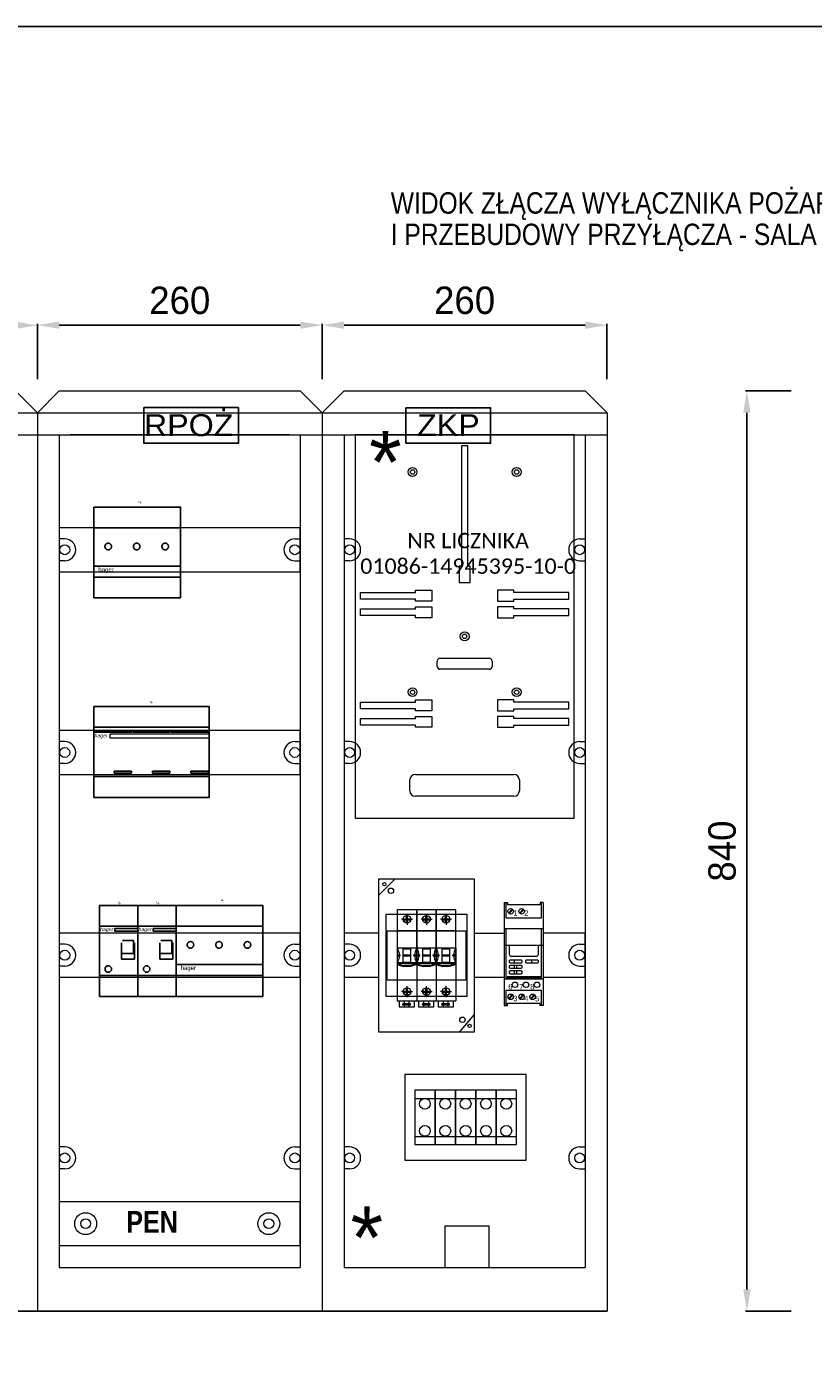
# Model space of a CAD drawing. Header units: centimetres. Extents: x -16053 to 7031, y -7778 to 254.
# Tile 256 of 256: x 4404 to 5122, y -6570 to -5363. Entities that reach past the tile are written whole.
import ezdxf
from ezdxf.enums import TextEntityAlignment as Align

# ---------------------------------------------------------------- set-up
doc = ezdxf.new("R2010")
doc.units = ezdxf.units.CM
doc.header["$MEASUREMENT"] = 0
doc.linetypes.add('ACAD_ISO04W100', pattern=[30, 24, -3, 0, -3])
doc.layers.get('0').update_dxf_attribs({"linetype": 'CONTINUOUS'})
doc.layers.get('Defpoints').update_dxf_attribs({"linetype": 'CONTINUOUS'})
for name, color, linetype, lineweight in [('2DE_OBJ_Hager-Apparatus', 7, 'CONTINUOUS', 25), ('2DE_TXTNUM', 3, 'CONTINUOUS', 15), ('AKCESORIA', 7, 'CONTINUOUS', 5), ('E_Urządzenia', 2, 'CONTINUOUS', 15), ('Obudowa', 6, 'CONTINUOUS', 15), ('Osie', 6, 'ACAD_ISO04W100', 15), ('URZADZENIA', 4, 'CONTINUOUS', 15), ('Wymiar', 247, 'CONTINUOUS', 9)]:
    doc.layers.add(name, color=color, linetype=linetype, lineweight=lineweight)
for name, color, linetype in [('2DE_TXTPFN', 151, 'CONTINUOUS'), ('CP_HIDDE_APPARATUS', 7, 'CONTINUOUS'), ('CP_UCSSPEC', 7, 'CONTINUOUS'), ('jt_tabela', 130, 'CONTINUOUS'), ('OPISY ELEKTRYCZNE', 120, 'CONTINUOUS'), ('POŁĄCZENIA', 5, 'CONTINUOUS')]:
    doc.layers.add(name, color=color, linetype=linetype)
doc.layers.get('CP_UCSSPEC').off()
doc.styles.add('Arial Narrow', font='txt')
doc.styles.add('CP_ATTR', font='txt')
doc.styles.add('CP_ELATT', font='txt')
doc.styles.add('CP_ELATT_IT', font='cp_simplex.shx', dxfattribs={"oblique": 15})
doc.styles.add('CP_TXTCON', font='arial.ttf', dxfattribs={"width": 0.8})
doc.styles.add('RNN', font='txt', dxfattribs={"width": 1.1})
doc.styles.add('STYLE133', font='ariali.ttf')
doc.styles.add('WMF-Arial0', font='txt')
doc.dimstyles.new('ISO-25', dxfattribs={"dimtxt": 2.5, "dimasz": 2.5, "dimexe": 1.25, "dimexo": 0.625, "dimtad": 1, "dimtxsty": 'Standard', "dimcen": 2.5, "dimadec": 0, "dimazin": 0, "dimtfac": 1, "dimtmove": 0, "dimatfit": 3, "dimfxl": 1, "dimarcsym": 0})

# ---------------------------------------------------------------- blocks, each defined once
blk = doc.blocks.new('*D159')
at = {"layer": 'Defpoints', "color": 0}
for p in [(4413.8, -5635.4), (4013.8, -5685.2), (4413.8, -5685.2)]:
    blk.add_point(p, dxfattribs=at)
at = {"layer": 'Wymiar', "color": 0, "lineweight": -2}
for p, q in [((4013.8, -5684.6), (4013.8, -5634.1)), ((4033.8, -5635.4), (4393.8, -5635.4)), ((4413.8, -5684.6), (4413.8, -5634.1))]:
    blk.add_line(p, q, dxfattribs=at)
at = {"layer": 'Wymiar', "color": 0}
for points in [[(4033.8, -5632), (4033.8, -5638.7), (4013.8, -5635.4)], [(4393.8, -5638.7), (4393.8, -5632), (4413.8, -5635.4)]]:
    blk.add_solid(points, dxfattribs=at)
at = {"layer": 'Wymiar', "color": 0, "insert": (4213.8, -5612.9), "char_height": 25, "attachment_point": 5}
blk.add_mtext('400', dxfattribs=at)
blk = doc.blocks.new('*D160')
at = {"layer": 'Defpoints', "color": 0}
for p in [(4673.8, -5635.2), (4413.8, -5685.2), (4673.8, -5685.2)]:
    blk.add_point(p, dxfattribs=at)
at = {"layer": 'Wymiar', "color": 0, "lineweight": -2}
for p, q in [((4413.8, -5684.6), (4413.8, -5634)), ((4433.8, -5635.2), (4653.8, -5635.2)), ((4673.8, -5684.6), (4673.8, -5634))]:
    blk.add_line(p, q, dxfattribs=at)
at = {"layer": 'Wymiar', "color": 0}
for points in [[(4433.8, -5631.9), (4433.8, -5638.5), (4413.8, -5635.2)], [(4653.8, -5638.5), (4653.8, -5631.9), (4673.8, -5635.2)]]:
    blk.add_solid(points, dxfattribs=at)
at = {"layer": 'Wymiar', "color": 0, "insert": (4543.8, -5612.7), "char_height": 25, "attachment_point": 5}
blk.add_mtext('260', dxfattribs=at)
blk = doc.blocks.new('*D163')
at = {"layer": 'Defpoints', "color": 0}
for p in [(4933.8, -5635.2), (4673.8, -5685.2), (4933.8, -5685.2)]:
    blk.add_point(p, dxfattribs=at)
at = {"layer": 'Wymiar', "color": 0, "lineweight": -2}
for p, q in [((4673.8, -5684.6), (4673.8, -5634)), ((4693.8, -5635.2), (4913.8, -5635.2)), ((4933.8, -5684.6), (4933.8, -5634))]:
    blk.add_line(p, q, dxfattribs=at)
at = {"layer": 'Wymiar', "color": 0}
for points in [[(4693.8, -5631.9), (4693.8, -5638.6), (4673.8, -5635.2)], [(4913.8, -5638.6), (4913.8, -5631.9), (4933.8, -5635.2)]]:
    blk.add_solid(points, dxfattribs=at)
at = {"layer": 'Wymiar', "color": 0, "insert": (4803.8, -5612.7), "char_height": 25, "attachment_point": 5}
blk.add_mtext('260', dxfattribs=at)
blk = doc.blocks.new('wył. S w ZK')
at = {"layer": 'E_Urządzenia'}
for p, q in [((-52.4, 21.3), (-70.2, 21.3)), ((-70.2, 21.3), (-70.2, -61.7)), ((-64.8, 13.3), (-61.8, 13.3)), ((-64.8, 12.3), (-61.8, 12.3)), ((-61.8, 13.3), (-61.8, 16.3)), ((-61.8, 9.3), (-61.8, 12.3)), ((-60.8, 13.3), (-60.8, 16.3)), ((-60.8, 13.3), (-57.8, 13.3)), ((-60.8, 12.3), (-57.8, 12.3)), ((-60.8, 9.3), (-60.8, 12.3)), ((-34.6, 21.3), (-52.4, 21.3)), ((-52.4, 21.3), (-52.4, -61.7)), ((-52.4, -13.7), (-52.4, 21.3)), ((-52.4, 21.3), (-52.4, -61.7)), ((-47, 13.3), (-44, 13.3)), ((-47, 12.3), (-44, 12.3)), ((-44, 13.3), (-44, 16.3)), ((-44, 9.3), (-44, 12.3)), ((-43, 13.3), (-43, 16.3)), ((-43, 13.3), (-40, 13.3)), ((-43, 12.3), (-40, 12.3)), ((-43, 9.3), (-43, 12.3)), ((-34.6, -13.7), (-34.6, 21.3)), ((-16.8, 21.3), (-34.6, 21.3)), ((-34.6, 21.3), (-34.6, -61.7)), ((-29.2, 13.3), (-26.2, 13.3)), ((-29.2, 12.3), (-26.2, 12.3)), ((-26.2, 13.3), (-26.2, 16.3)), ((-26.2, 9.3), (-26.2, 12.3)), ((-25.2, 13.3), (-25.2, 16.3)), ((-25.2, 13.3), (-22.2, 13.3)), ((-25.2, 12.3), (-22.2, 12.3)), ((-25.2, 9.3), (-25.2, 12.3)), ((-16.8, -13.7), (-16.8, 21.3)), ((-52.4, 2.3), (-70.2, 2.3)), ((-34.6, 2.3), (-52.4, 2.3)), ((-16.8, 2.3), (-34.6, 2.3)), ((-52.4, -13.7), (-70.2, -13.7)), ((-70.2, -13.7), (-70.2, -26.7)), ((-69.7, -19.8), (-67.5, -19.8)), ((-69.7, -20.6), (-69.7, -19.8)), ((-69.7, -20.6), (-67.5, -20.6)), ((-67.5, -20.6), (-67.5, -19.8)), ((-64.8, -26.7), (-64.8, -13.7)), ((-64.8, -14.2), (-57.8, -14.2)), ((-64.8, -19.8), (-57.8, -19.8)), ((-64.8, -20.6), (-57.8, -20.6)), ((-57.8, -26.7), (-57.8, -13.7)), ((-55.1, -20.6), (-55.1, -19.8)), ((-55.1, -19.8), (-52.9, -19.8)), ((-55.1, -20.6), (-52.9, -20.6)), ((-52.9, -20.6), (-52.9, -19.8)), ((-34.6, -13.7), (-52.4, -13.7)), ((-52.4, -13.7), (-52.4, -26.7)), ((-52.4, -26.7), (-52.4, -13.7)), ((-52.4, -13.7), (-52.4, -26.7)), ((-52.4, -13.7), (-52.4, -26.7)), ((-51.9, -19.8), (-49.7, -19.8)), ((-51.9, -20.6), (-51.9, -19.8)), ((-51.9, -20.6), (-51.9, -19.8)), ((-51.9, -20.6), (-49.7, -20.6)), ((-49.7, -20.6), (-49.7, -19.8)), ((-47, -26.7), (-47, -13.7)), ((-47, -14.2), (-40, -14.2)), ((-47, -19.8), (-40, -19.8)), ((-47, -20.6), (-40, -20.6)), ((-40, -26.7), (-40, -13.7)), ((-37.3, -20.6), (-37.3, -19.8)), ((-37.3, -19.8), (-35.1, -19.8)), ((-37.3, -20.6), (-35.1, -20.6)), ((-35.1, -20.6), (-35.1, -19.8)), ((-34.6, -26.7), (-34.6, -13.7)), ((-34.6, -13.7), (-34.6, -26.7)), ((-16.8, -13.7), (-34.6, -13.7)), ((-34.6, -13.7), (-34.6, -26.7)), ((-34.1, -19.8), (-31.9, -19.8)), ((-34.1, -20.6), (-34.1, -19.8)), ((-34.1, -20.6), (-31.9, -20.6)), ((-31.9, -20.6), (-31.9, -19.8)), ((-29.2, -26.7), (-29.2, -13.7)), ((-29.2, -14.2), (-22.2, -14.2)), ((-29.2, -19.8), (-22.2, -19.8)), ((-29.2, -20.6), (-22.2, -20.6)), ((-22.2, -26.7), (-22.2, -13.7)), ((-19.5, -20.6), (-19.5, -19.8)), ((-19.5, -19.8), (-17.3, -19.8)), ((-19.5, -20.6), (-17.3, -20.6)), ((-17.3, -20.6), (-17.3, -19.8)), ((-16.8, -26.7), (-16.8, -13.7)), ((-16.8, -13.7), (-16.8, -26.7)), ((-70.2, -26.7), (-64.6, -26.7)), ((-69.7, -27.4), (-52.9, -27.4)), ((-69.7, -27.4), (-69.7, -27.9)), ((-69.7, -27.9), (-69.7, -28.9)), ((-69.7, -27.9), (-64.3, -29.4)), ((-69.7, -28.9), (-64.3, -30.4)), ((-64.8, -26.4), (-57.8, -26.4)), ((-64.6, -26.4), (-64.6, -27.4)), ((-64.3, -29.4), (-64.3, -30.4)), ((-58.3, -29.4), (-64.3, -29.4)), ((-58.3, -30.4), (-64.3, -30.4)), ((-52.9, -27.9), (-58.3, -29.4)), ((-52.9, -28.9), (-58.3, -30.4)), ((-58.3, -29.4), (-58.3, -30.4)), ((-58, -26.4), (-58, -27.4)), ((-58, -26.7), (-52.4, -26.7)), ((-52.9, -27.4), (-52.9, -27.9)), ((-52.9, -27.9), (-52.9, -28.9)), ((-52.4, -26.7), (-46.8, -26.7)), ((-52.4, -26.7), (-52.4, -61.7)), ((-51.9, -27.4), (-35.1, -27.4)), ((-51.9, -27.4), (-51.9, -27.9)), ((-51.9, -27.4), (-51.9, -27.9)), ((-51.9, -27.9), (-51.9, -28.9)), ((-51.9, -27.9), (-46.5, -29.4)), ((-51.9, -27.9), (-51.9, -28.9)), ((-51.9, -28.9), (-46.5, -30.4)), ((-47, -26.4), (-40, -26.4)), ((-46.8, -26.4), (-46.8, -27.4)), ((-46.5, -29.4), (-46.5, -30.4)), ((-40.5, -29.4), (-46.5, -29.4)), ((-40.5, -30.4), (-46.5, -30.4)), ((-35.1, -27.9), (-40.5, -29.4)), ((-35.1, -28.9), (-40.5, -30.4)), ((-40.5, -29.4), (-40.5, -30.4)), ((-40.2, -26.4), (-40.2, -27.4)), ((-40.2, -26.7), (-34.6, -26.7)), ((-35.1, -27.4), (-35.1, -27.9)), ((-35.1, -27.9), (-35.1, -28.9)), ((-34.6, -26.7), (-34.6, -61.7)), ((-34.6, -26.7), (-29, -26.7)), ((-34.1, -27.4), (-17.3, -27.4)), ((-34.1, -27.4), (-34.1, -27.9)), ((-34.1, -27.9), (-34.1, -28.9)), ((-34.1, -27.9), (-28.7, -29.4)), ((-34.1, -28.9), (-28.7, -30.4)), ((-29.2, -26.4), (-22.2, -26.4)), ((-29, -26.4), (-29, -27.4)), ((-28.7, -29.4), (-28.7, -30.4)), ((-22.7, -29.4), (-28.7, -29.4)), ((-22.7, -30.4), (-28.7, -30.4)), ((-17.3, -27.9), (-22.7, -29.4)), ((-17.3, -28.9), (-22.7, -30.4)), ((-22.7, -29.4), (-22.7, -30.4)), ((-22.4, -26.4), (-22.4, -27.4)), ((-22.4, -26.7), (-16.8, -26.7)), ((-17.3, -27.4), (-17.3, -27.9)), ((-17.3, -27.9), (-17.3, -28.9)), ((-16.8, -26.7), (-16.8, -61.7)), ((-52.4, -42.7), (-70.2, -42.7)), ((-34.6, -42.7), (-52.4, -42.7)), ((-16.8, -42.7), (-34.6, -42.7)), ((-64.8, -52.7), (-61.8, -52.7)), ((-64.8, -53.7), (-61.8, -53.7)), ((-61.8, -52.7), (-61.8, -49.7)), ((-61.8, -56.7), (-61.8, -53.7)), ((-60.8, -52.7), (-60.8, -49.7)), ((-60.8, -52.7), (-57.8, -52.7)), ((-60.8, -56.7), (-60.8, -53.7)), ((-60.8, -53.7), (-57.8, -53.7)), ((-47, -52.7), (-44, -52.7)), ((-47, -53.7), (-44, -53.7)), ((-44, -52.7), (-44, -49.7)), ((-44, -56.7), (-44, -53.7)), ((-43, -52.7), (-43, -49.7)), ((-43, -52.7), (-40, -52.7)), ((-43, -56.7), (-43, -53.7)), ((-43, -53.7), (-40, -53.7)), ((-29.2, -52.7), (-26.2, -52.7)), ((-29.2, -53.7), (-26.2, -53.7)), ((-26.2, -52.7), (-26.2, -49.7)), ((-26.2, -56.7), (-26.2, -53.7)), ((-25.2, -52.7), (-25.2, -49.7)), ((-25.2, -52.7), (-22.2, -52.7)), ((-25.2, -56.7), (-25.2, -53.7)), ((-25.2, -53.7), (-22.2, -53.7)), ((-70.2, -61.7), (-52.4, -61.7)), ((-68.5, -61.7), (-68.5, -67.2)), ((-68.5, -67.2), (-54.5, -67.2)), ((-58, -64.5), (-65, -64.5)), ((-65, -65.5), (-65, -64.5)), ((-58, -65.5), (-65, -65.5)), ((-63.7, -64.5), (-63.7, -61.7)), ((-63.7, -67.2), (-63.7, -65.5)), ((-59.2, -64.5), (-59.2, -61.7)), ((-59.2, -67.2), (-59.2, -65.5)), ((-58, -65.5), (-58, -64.5)), ((-54.5, -67.2), (-54.5, -61.7)), ((-52.4, -61.7), (-34.6, -61.7)), ((-50.7, -61.7), (-50.7, -67.2)), ((-50.7, -67.2), (-36.7, -67.2)), ((-40.2, -64.5), (-47.2, -64.5)), ((-47.2, -65.5), (-47.2, -64.5)), ((-40.2, -65.5), (-47.2, -65.5)), ((-45.9, -64.5), (-45.9, -61.7)), ((-45.9, -67.2), (-45.9, -65.5)), ((-41.4, -64.5), (-41.4, -61.7)), ((-41.4, -67.2), (-41.4, -65.5)), ((-40.2, -65.5), (-40.2, -64.5)), ((-36.7, -67.2), (-36.7, -61.7)), ((-34.6, -61.7), (-16.8, -61.7)), ((-32.9, -61.7), (-32.9, -67.2)), ((-32.9, -67.2), (-18.9, -67.2)), ((-22.4, -64.5), (-29.4, -64.5)), ((-29.4, -65.5), (-29.4, -64.5)), ((-22.4, -65.5), (-29.4, -65.5)), ((-28.1, -64.5), (-28.1, -61.7)), ((-28.1, -67.2), (-28.1, -65.5)), ((-23.6, -64.5), (-23.6, -61.7)), ((-23.6, -67.2), (-23.6, -65.5)), ((-22.4, -65.5), (-22.4, -64.5)), ((-18.9, -67.2), (-18.9, -61.7))]:
    blk.add_line(p, q, dxfattribs=at)
for centre in [(-61.3, 12.8), (-43.5, 12.8), (-25.7, 12.8), (-61.3, -53.2), (-43.5, -53.2), (-25.7, -53.2)]:
    blk.add_circle(centre, 3.5, dxfattribs=at)
for centre, start, end in [((-79.8, -20.2), 325.7945, 34.2055), ((-42.8, -20.2), 145.7945, 214.2055), ((-62, -20.2), 325.7945, 34.2055), ((-25, -20.2), 145.7945, 214.2055), ((-44.2, -20.2), 325.7945, 34.2055), ((-7.2, -20.2), 145.7945, 214.2055)]:
    blk.add_arc(centre, 11.6, start, end, dxfattribs=at)
at = {"layer": 'Osie'}
for p, q in [((-61.3, 12.8), (-66.3, 12.8)), ((-61.3, 12.8), (-61.3, 17.8)), ((-61.3, 12.8), (-61.3, 7.8)), ((-61.3, 12.8), (-56.3, 12.8)), ((-43.5, 12.8), (-48.5, 12.8)), ((-43.5, 12.8), (-43.5, 17.8)), ((-43.5, 12.8), (-43.5, 7.8)), ((-43.5, 12.8), (-38.5, 12.8)), ((-25.7, 12.8), (-30.7, 12.8)), ((-25.7, 12.8), (-25.7, 17.8)), ((-25.7, 12.8), (-25.7, 7.8)), ((-25.7, 12.8), (-20.7, 12.8)), ((-61.3, -53.2), (-61.3, -48.2)), ((-43.5, -53.2), (-43.5, -48.2)), ((-25.7, -53.2), (-25.7, -48.2)), ((-61.3, -53.2), (-66.3, -53.2)), ((-61.3, -53.2), (-56.3, -53.2)), ((-61.3, -53.2), (-61.3, -58.2)), ((-43.5, -53.2), (-48.5, -53.2)), ((-43.5, -53.2), (-38.5, -53.2)), ((-43.5, -53.2), (-43.5, -58.2)), ((-25.7, -53.2), (-30.7, -53.2)), ((-25.7, -53.2), (-20.7, -53.2)), ((-25.7, -53.2), (-25.7, -58.2))]:
    blk.add_line(p, q, dxfattribs=at)
at = {"layer": 'URZADZENIA'}
for p, q in [((-72, 49.8), (-87, 34.8)), ((-70.2, 2.3), (-70.2, -42.7)), ((-52.4, 2.3), (-52.4, -42.7)), ((-52.4, 2.3), (-52.4, -42.7)), ((-34.6, 2.3), (-34.6, -42.7)), ((0, -74.1), (-13.8, -90.2))]:
    blk.add_line(p, q, dxfattribs=at)
for points in [[(0, -90.2), (-87, -90.2), (-87, 49.8), (0, 49.8)], [(-6.6, -57.7), (-80.4, -57.7), (-80.4, 17.3), (-6.6, 17.3)], [(-7.5, -42.7), (-79.5, -42.7), (-79.5, 2.3), (-7.5, 2.3)]]:
    blk.add_lwpolyline(points, close=True, dxfattribs=at)
for centre, radius in [((-82, 44.8), 1.5), ((-76, 38.8), 2.5), ((-10.7, -78.9), 2.5), ((-4.2, -84.5), 1.5)]:
    blk.add_circle(centre, radius, dxfattribs=at)
blk = doc.blocks.new('listwa zaciskowa w ZK')
at = {"layer": 'E_Urządzenia'}
for p, q in [((-101.8, -21.7), (-83.2, -21.7)), ((-83.2, -21.7), (-64.6, -21.7)), ((-64.6, -21.7), (-46, -21.7)), ((-46, -21.7), (-27.4, -21.7)), ((-27.4, -21.7), (-8.9, -21.7)), ((-101.8, -56.3), (-83.2, -56.3)), ((-83.2, -56.3), (-64.6, -56.3)), ((-64.6, -56.3), (-46, -56.3)), ((-46, -56.3), (-27.4, -56.3)), ((-27.4, -56.3), (-8.9, -56.3))]:
    blk.add_line(p, q, dxfattribs=at)
for points in [[(-101.8, -63.7), (-83.2, -63.7), (-83.2, -14.3), (-101.8, -14.3)], [(-83.2, -63.7), (-64.6, -63.7), (-64.6, -14.3), (-83.2, -14.3)], [(-64.6, -63.7), (-46, -63.7), (-46, -14.3), (-64.6, -14.3)], [(-46, -63.7), (-27.4, -63.7), (-27.4, -14.3), (-46, -14.3)], [(-27.4, -63.7), (-8.9, -63.7), (-8.9, -14.3), (-27.4, -14.3)]]:
    blk.add_lwpolyline(points, close=True, dxfattribs=at)
for centre in [(-92.5, -26.6), (-73.9, -26.6), (-55.3, -26.6), (-36.7, -26.6), (-18.2, -26.6), (-92.5, -51.3), (-73.9, -51.3), (-55.3, -51.3), (-36.7, -51.3), (-18.2, -51.3)]:
    blk.add_circle(centre, 4.94, dxfattribs=at)
at = {"layer": 'URZADZENIA'}
blk.add_lwpolyline([(-110.7, -78), (0, -78), (0, 0), (-110.7, 0)], close=True, dxfattribs=at)
blk = doc.blocks.new('licznik w ZK')
at = {"layer": 'URZADZENIA'}
for p, q in [((-200, 0), (-200, -350)), ((0, -350), (0, 0)), ((-97, -10), (-103, -10)), ((-103, -10), (-103, -120)), ((-97, -120), (-97, -10)), ((-103, -120), (-105, -120)), ((-105, -120), (-105, -135)), ((-95, -120), (-97, -120)), ((-95, -135), (-95, -120)), ((-195, -150), (-195, -144)), ((-195, -144), (-145, -144)), ((-145, -144), (-145, -142)), ((-145, -142), (-130, -142)), ((-130, -142), (-130, -152)), ((-105, -135), (-95, -135)), ((-70, -142), (-70, -152)), ((-55, -142), (-70, -142)), ((-55, -144), (-55, -142)), ((-5, -144), (-55, -144)), ((-5, -150), (-5, -144)), ((-145, -150), (-195, -150)), ((-145, -152), (-145, -150)), ((-130, -152), (-145, -152)), ((-70, -152), (-55, -152)), ((-55, -152), (-55, -150)), ((-55, -150), (-5, -150)), ((-195, -165), (-195, -159)), ((-195, -159), (-145, -159)), ((-145, -165), (-195, -165)), ((-145, -159), (-145, -157)), ((-145, -157), (-130, -157)), ((-145, -167), (-145, -165)), ((-130, -167), (-145, -167)), ((-130, -157), (-130, -167)), ((-70, -157), (-70, -167)), ((-55, -157), (-70, -157)), ((-70, -167), (-55, -167)), ((-55, -159), (-55, -157)), ((-5, -159), (-55, -159)), ((-55, -167), (-55, -165)), ((-55, -165), (-5, -165)), ((-5, -165), (-5, -159)), ((-122.5, -204), (-77.5, -204)), ((-125, -211.5), (-125, -206.5)), ((-77.5, -214), (-122.5, -214)), ((-75, -206.5), (-75, -211.5)), ((-195, -250), (-195, -244)), ((-195, -244), (-145, -244)), ((-145, -250), (-195, -250)), ((-145, -244), (-145, -242)), ((-145, -242), (-130, -242)), ((-145, -252), (-145, -250)), ((-130, -252), (-145, -252)), ((-130, -242), (-130, -252)), ((-70, -242), (-70, -252)), ((-55, -242), (-70, -242)), ((-70, -252), (-55, -252)), ((-55, -244), (-55, -242)), ((-5, -244), (-55, -244)), ((-55, -252), (-55, -250)), ((-55, -250), (-5, -250)), ((-5, -250), (-5, -244)), ((-195, -265), (-195, -259)), ((-195, -259), (-145, -259)), ((-145, -265), (-195, -265)), ((-145, -259), (-145, -257)), ((-145, -257), (-130, -257)), ((-145, -267), (-145, -265)), ((-130, -257), (-130, -267)), ((-70, -257), (-70, -267)), ((-55, -257), (-70, -257)), ((-55, -259), (-55, -257)), ((-5, -259), (-55, -259)), ((-55, -267), (-55, -265)), ((-55, -265), (-5, -265)), ((-5, -265), (-5, -259)), ((-130, -267), (-145, -267)), ((-70, -267), (-55, -267)), ((-145, -310), (-55, -310)), ((-150, -325), (-150, -315)), ((-50, -315), (-50, -325)), ((-55, -330), (-145, -330)), ((-200, -350), (0, -350))]:
    blk.add_line(p, q, dxfattribs=at)
for centre, radius in [((-147.5, -34), 4), ((-147.5, -34), 2), ((-52.5, -34), 4), ((-52.5, -34), 2), ((-100, -184), 4), ((-100, -184), 2), ((-147.5, -235), 4), ((-147.5, -235), 2), ((-52.5, -235), 4), ((-52.5, -235), 2)]:
    blk.add_circle(centre, radius, dxfattribs=at)
for centre, radius, start, end in [((-122.5, -206.5), 2.5, 90, 180), ((-77.5, -206.5), 2.5, 0, 90), ((-122.5, -211.5), 2.5, 180, 270), ((-77.5, -211.5), 2.5, 270, 0), ((-145, -315), 5, 90, 180), ((-55, -315), 5, 0, 90), ((-145, -325), 5, 180, 270), ((-55, -325), 5, 270, 0)]:
    blk.add_arc(centre, radius, start, end, dxfattribs=at)
blk = doc.blocks.new('Srubka_mala')
at = {"layer": 'E_Urządzenia'}
for p, q in [((-2, -1.5), (1.5, 2)), ((-1.5, -2), (2, 1.5))]:
    blk.add_line(p, q, dxfattribs=at)
blk.add_circle((0, 0), 2.5, dxfattribs=at)
blk = doc.blocks.new('zegar w ZK')
at = {"layer": 'E_Urządzenia'}
for p, q in [((-35.6, 28), (-35.6, -66)), ((-35.6, 28), (-32.6, 28)), ((-34.1, 28), (-34.1, 14)), ((-32.6, 28), (-32.6, 26)), ((-3, 26), (-32.6, 26)), ((0, 28), (-3, 28)), ((-3, 28), (-3, 26)), ((-1.5, 14), (-1.5, 28)), ((0, 28), (0, -66)), ((-34.1, 14), (-1.5, 14)), ((0, 4), (-35.6, 4)), ((-34.1, 4), (-34.1, -40.5)), ((-1.5, -40.5), (-1.5, 4)), ((0, -11), (-35.6, -11)), ((-26.2, -26.9), (-26.2, -24.4)), ((-26.2, -31.9), (-26.2, -29.4)), ((-26.2, -36.9), (-26.2, -34.4)), ((-24.2, -31.9), (-24.2, -29.4)), ((-24.2, -36.9), (-24.2, -34.4)), ((-10.4, -26.9), (-10.4, -24.4)), ((0, -42), (-35.6, -42)), ((-34.1, -40.5), (-1.5, -40.5)), ((-33.1, -39.5), (-2.5, -39.5)), ((-34.1, -52), (-34.1, -66)), ((-34.1, -52), (-1.5, -52)), ((-1.5, -66), (-1.5, -52)), ((-35.6, -66), (-32.6, -66)), ((-32.6, -66), (-32.6, -64)), ((-3, -64), (-32.6, -64)), ((-3, -66), (-3, -64)), ((0, -66), (-3, -66))]:
    blk.add_line(p, q, dxfattribs=at)
for points in [[(-29.1, -21), (-6.5, -21, 0.414214), (-4.5, -19), (-4.5, -11), (-31.1, -11), (-31.1, -19, 0.414214)], [(-30.2, -26.9), (-20.2, -26.9, 0.414214), (-19.2, -25.9), (-19.2, -25.4, 0.414214), (-20.2, -24.4), (-30.2, -24.4, 0.414214), (-31.2, -25.4), (-31.2, -25.9, 0.414214)], [(-30.2, -31.9), (-20.2, -31.9, 0.414214), (-19.2, -30.9), (-19.2, -30.4, 0.414214), (-20.2, -29.4), (-30.2, -29.4, 0.414214), (-31.2, -30.4), (-31.2, -30.9, 0.414214)], [(-30.2, -36.9), (-20.2, -36.9, 0.414214), (-19.2, -35.9), (-19.2, -35.4, 0.414214), (-20.2, -34.4), (-30.2, -34.4, 0.414214), (-31.2, -35.4), (-31.2, -35.9, 0.414214)], [(-15.4, -26.9), (-5.4, -26.9, 0.414214), (-4.4, -25.9), (-4.4, -25.4, 0.414214), (-5.4, -24.4), (-15.4, -24.4, 0.414214), (-16.4, -25.4), (-16.4, -25.9, 0.414214)]]:
    blk.add_lwpolyline(points, format="xyb", close=True, dxfattribs=at)
for centre in [(-25.8, -47), (-15.8, -47), (-5.8, -47)]:
    blk.add_circle(centre, 2.5, dxfattribs=at)
for p in [(-29.8, 20), (-19.8, 20), (-29.8, -58), (-19.8, -58), (-9.8, -58)]:
    blk.add_blockref('Srubka_mala', p, dxfattribs=at)
at = {"style": 'Arial Narrow'}
for s, p in [('1', (-25.5, 16)), ('2', (-15.5, 16)), ('6', (-30, -51.2)), ('7', (-20, -51.2)), ('8', (-10.1, -51.2)), ('3', (-25.5, -62.1)), ('4', (-15.5, -62.1)), ('5', (-5.6, -62.1))]:
    blk.add_text(s, height=5, dxfattribs=at).set_placement(p, align=Align.CENTER)
blk = doc.blocks.new('*D167')
at = {"layer": 'Defpoints', "color": 0}
for p in [(5102.5, -5695.2), (5061.5, -6535.2), (5102.5, -6535.2)]:
    blk.add_point(p, dxfattribs=at)
at = {"layer": 'Wymiar', "color": 0, "lineweight": -2}
for p, q in [((5101.9, -5695.2), (5060.3, -5695.2)), ((5061.5, -5715.2), (5061.5, -6515.2)), ((5101.9, -6535.2), (5060.3, -6535.2))]:
    blk.add_line(p, q, dxfattribs=at)
at = {"layer": 'Wymiar', "color": 0}
for points in [[(5064.9, -5715.2), (5058.2, -5715.2), (5061.5, -5695.2)], [(5058.2, -6515.2), (5064.9, -6515.2), (5061.5, -6535.2)]]:
    blk.add_solid(points, dxfattribs=at)
at = {"layer": 'Wymiar', "color": 0, "insert": (5039, -6115.2), "char_height": 25, "attachment_point": 5, "rotation": 90}
blk.add_mtext('840', dxfattribs=at)
blk = doc.blocks.new('cp_ucs2d')
at = {"layer": 'Defpoints'}
blk.add_line((0, 0), (0, 0), dxfattribs=at)
blk.add_point((0, 0), dxfattribs=at)
blk = doc.blocks.new('2d_logo_hager_5gytgx4')
at = {"color": 5, "lineweight": 0}
blk.add_lwpolyline([(1.41, -0.19), (10.45, -0.19), (10.45, 0.12), (1.41, 0.12), (1.41, -0.19)], dxfattribs=at)
at = {"color": 5, "style": 'STYLE133'}
blk.add_text('hager', height=0.333, dxfattribs=at).set_placement((0, 0.17), align=Align.TOP_LEFT)
blk = doc.blocks.new('2de_hager_am3_06349_5g53z1h')
for p, q in [((0, 0), (10.5, 0)), ((0, 0), (0, -4.5)), ((10.5, -4.5), (10.5, 0)), ((0.05, -0.3), (3.45, -0.3)), ((0.05, -0.43), (0.05, -0.3)), ((3.45, -0.43), (0.05, -0.43)), ((3.45, -0.3), (3.45, -0.43)), ((3.55, -0.3), (6.95, -0.3)), ((3.55, -0.43), (3.55, -0.3)), ((6.95, -0.43), (3.55, -0.43)), ((6.95, -0.3), (6.95, -0.43)), ((7.05, -0.3), (10.45, -0.3)), ((7.05, -0.43), (7.05, -0.3)), ((10.45, -0.43), (7.05, -0.43)), ((10.45, -0.3), (10.45, -0.43)), ((0, -4.5), (10.5, -4.5)), ((1.83, -4.2), (1.83, -4)), ((1.83, -4), (3.41, -4)), ((3.41, -4.2), (1.83, -4.2)), ((3.41, -4), (3.41, -4.2)), ((5.33, -4.2), (5.33, -4)), ((5.33, -4), (6.91, -4)), ((6.91, -4.2), (5.33, -4.2)), ((6.91, -4), (6.91, -4.2)), ((8.83, -4.2), (8.83, -4)), ((8.83, -4), (10.41, -4)), ((10.41, -4.2), (8.83, -4.2)), ((10.41, -4), (10.41, -4.2))]:
    blk.add_line(p, q)
at = {"layer": 'CP_HIDDE_APPARATUS'}
for p, q in [((0, 1.9), (10.5, 1.9)), ((0, 1.9), (0, 0)), ((10.5, 0), (10.5, 1.9)), ((0, -4.5), (0, -6.4)), ((10.5, -6.4), (10.5, -4.5)), ((0, -6.4), (10.5, -6.4))]:
    blk.add_line(p, q, dxfattribs=at)
blk.add_blockref('2d_logo_hager_5gytgx4', (0.05, -0.76))
at = {"layer": 'CP_UCSSPEC', "xscale": 0.1, "yscale": 0.1, "zscale": 0.1}
for p in [(10.5, 0), (10.5, -2.25)]:
    blk.add_blockref('cp_ucs2d', p, dxfattribs=at)
at = {"linetype": 'ByBlock', "style": 'CP_ATTR', "flags": 9}
for tag in ['WEIGHT', 'IP', 'MATERIAL', 'DIMS', 'OTHER', 'CHARACTER', 'POWER', 'VOLTAGE', 'PRODUCER', 'PRODUCT-TYPE', 'ARTICLE', 'GROUP', 'NUMBER', 'NAME']:
    blk.add_attdef(tag, text='', height=0.00005, dxfattribs=at).set_placement((0, 0), align=Align.MIDDLE_LEFT)
at = {"layer": '2DE_TXTNUM', "style": 'CP_ELATT', "width": 0.8}
blk.add_attdef('TAG', text='', height=0.25, rotation=90, dxfattribs=at).set_placement((5.25, 2.1), align=Align.MIDDLE_LEFT)
blk = doc.blocks.new('2de_hager_am3_03505_f8mrsg0')
for p, q in [((0, -3.5), (0, 0)), ((7.9, 0), (0, 0)), ((7.9, -3.5), (0, -3.5)), ((0, -4.5), (0, -3.5)), ((0, -3.5), (7.9, -3.5)), ((7.9, -3.5), (7.9, -4.5)), ((0, -4.5), (7.9, -4.5))]:
    blk.add_line(p, q)
for points in [[(7.9, -3.5), (7.9, 0)], [(1.6, -1.7), (1.6, -1.68), (1.6, -1.66), (1.59, -1.64), (1.59, -1.62), (1.59, -1.61), (1.58, -1.59), (1.57, -1.57), (1.56, -1.55), (1.55, -1.54), (1.54, -1.52), (1.53, -1.51), (1.52, -1.49), (1.5, -1.48), (1.49, -1.47), (1.47, -1.46), (1.46, -1.45), (1.44, -1.44), (1.42, -1.43), (1.41, -1.42), (1.39, -1.41), (1.37, -1.41), (1.35, -1.4), (1.33, -1.4), (1.31, -1.4), (1.3, -1.4), (1.28, -1.4), (1.26, -1.4), (1.24, -1.41), (1.22, -1.41), (1.2, -1.42), (1.18, -1.42), (1.17, -1.43), (1.15, -1.44), (1.13, -1.45), (1.12, -1.46), (1.1, -1.47), (1.09, -1.49), (1.08, -1.5), (1.06, -1.51), (1.05, -1.53), (1.04, -1.55), (1.03, -1.56), (1.03, -1.58), (1.02, -1.6), (1.01, -1.62), (1.01, -1.63), (1, -1.65), (1, -1.67), (1, -1.69), (1, -1.71), (1, -1.73), (1, -1.75), (1.01, -1.77), (1.01, -1.78), (1.02, -1.8), (1.03, -1.82), (1.03, -1.84), (1.04, -1.85), (1.05, -1.87), (1.06, -1.89), (1.08, -1.9), (1.09, -1.91), (1.1, -1.93), (1.12, -1.94), (1.13, -1.95), (1.15, -1.96), (1.17, -1.97), (1.18, -1.98), (1.2, -1.98), (1.22, -1.99), (1.24, -1.99), (1.26, -2), (1.28, -2), (1.3, -2), (1.31, -2), (1.33, -2), (1.35, -2), (1.37, -1.99), (1.39, -1.99), (1.41, -1.98), (1.42, -1.97), (1.44, -1.96), (1.46, -1.95), (1.47, -1.94), (1.49, -1.93), (1.5, -1.92), (1.52, -1.91), (1.53, -1.89), (1.54, -1.88), (1.55, -1.86), (1.56, -1.85), (1.57, -1.83), (1.58, -1.81), (1.59, -1.79), (1.59, -1.78), (1.59, -1.76), (1.6, -1.74), (1.6, -1.72), (1.6, -1.7)], [(4.2, -1.7), (4.2, -1.68), (4.2, -1.66), (4.19, -1.64), (4.19, -1.62), (4.19, -1.61), (4.18, -1.59), (4.17, -1.57), (4.16, -1.55), (4.15, -1.54), (4.14, -1.52), (4.13, -1.51), (4.12, -1.49), (4.1, -1.48), (4.09, -1.47), (4.07, -1.46), (4.06, -1.45), (4.04, -1.44), (4.02, -1.43), (4.01, -1.42), (3.99, -1.41), (3.97, -1.41), (3.95, -1.4), (3.93, -1.4), (3.91, -1.4), (3.9, -1.4), (3.88, -1.4), (3.86, -1.4), (3.84, -1.41), (3.82, -1.41), (3.8, -1.42), (3.78, -1.42), (3.77, -1.43), (3.75, -1.44), (3.73, -1.45), (3.72, -1.46), (3.7, -1.47), (3.69, -1.49), (3.68, -1.5), (3.66, -1.51), (3.65, -1.53), (3.64, -1.55), (3.63, -1.56), (3.63, -1.58), (3.62, -1.6), (3.61, -1.62), (3.61, -1.63), (3.6, -1.65), (3.6, -1.67), (3.6, -1.69), (3.6, -1.71), (3.6, -1.73), (3.6, -1.75), (3.61, -1.77), (3.61, -1.78), (3.62, -1.8), (3.63, -1.82), (3.63, -1.84), (3.64, -1.85), (3.65, -1.87), (3.66, -1.89), (3.68, -1.9), (3.69, -1.91), (3.7, -1.93), (3.72, -1.94), (3.73, -1.95), (3.75, -1.96), (3.77, -1.97), (3.78, -1.98), (3.8, -1.98), (3.82, -1.99), (3.84, -1.99), (3.86, -2), (3.88, -2), (3.9, -2), (3.91, -2), (3.93, -2), (3.95, -2), (3.97, -1.99), (3.99, -1.99), (4.01, -1.98), (4.02, -1.97), (4.04, -1.96), (4.06, -1.95), (4.07, -1.94), (4.09, -1.93), (4.1, -1.92), (4.12, -1.91), (4.13, -1.89), (4.14, -1.88), (4.15, -1.86), (4.16, -1.85), (4.17, -1.83), (4.18, -1.81), (4.19, -1.79), (4.19, -1.78), (4.19, -1.76), (4.2, -1.74), (4.2, -1.72), (4.2, -1.7)], [(6.8, -1.7), (6.8, -1.68), (6.8, -1.66), (6.79, -1.64), (6.79, -1.62), (6.79, -1.61), (6.78, -1.59), (6.77, -1.57), (6.76, -1.55), (6.75, -1.54), (6.74, -1.52), (6.73, -1.51), (6.72, -1.49), (6.7, -1.48), (6.69, -1.47), (6.67, -1.46), (6.66, -1.45), (6.64, -1.44), (6.62, -1.43), (6.61, -1.42), (6.59, -1.41), (6.57, -1.41), (6.55, -1.4), (6.53, -1.4), (6.51, -1.4), (6.5, -1.4), (6.48, -1.4), (6.46, -1.4), (6.44, -1.41), (6.42, -1.41), (6.4, -1.42), (6.38, -1.42), (6.37, -1.43), (6.35, -1.44), (6.33, -1.45), (6.32, -1.46), (6.3, -1.47), (6.29, -1.49), (6.28, -1.5), (6.26, -1.51), (6.25, -1.53), (6.24, -1.55), (6.23, -1.56), (6.23, -1.58), (6.22, -1.6), (6.21, -1.62), (6.21, -1.63), (6.2, -1.65), (6.2, -1.67), (6.2, -1.69), (6.2, -1.71), (6.2, -1.73), (6.2, -1.75), (6.21, -1.77), (6.21, -1.78), (6.22, -1.8), (6.23, -1.82), (6.23, -1.84), (6.24, -1.85), (6.25, -1.87), (6.26, -1.89), (6.28, -1.9), (6.29, -1.91), (6.3, -1.93), (6.32, -1.94), (6.33, -1.95), (6.35, -1.96), (6.37, -1.97), (6.38, -1.98), (6.4, -1.98), (6.42, -1.99), (6.44, -1.99), (6.46, -2), (6.48, -2), (6.5, -2), (6.51, -2), (6.53, -2), (6.55, -2), (6.57, -1.99), (6.59, -1.99), (6.61, -1.98), (6.62, -1.97), (6.64, -1.96), (6.66, -1.95), (6.67, -1.94), (6.69, -1.93), (6.7, -1.92), (6.72, -1.91), (6.73, -1.89), (6.74, -1.88), (6.75, -1.86), (6.76, -1.85), (6.77, -1.83), (6.78, -1.81), (6.79, -1.79), (6.79, -1.78), (6.79, -1.76), (6.8, -1.74), (6.8, -1.72), (6.8, -1.7)]]:
    blk.add_lwpolyline(points)
at = {"layer": 'CP_HIDDE_APPARATUS'}
for p, q in [((0, -4.5), (7.9, -4.5)), ((0, -4.5), (0, -6.4)), ((7.9, -6.4), (7.9, -4.5)), ((0, -6.4), (7.9, -6.4))]:
    blk.add_line(p, q, dxfattribs=at)
blk.add_lwpolyline([(0, 1.9), (7.9, 1.9), (7.9, 0), (0, 0)], close=True, dxfattribs=at)
at = {"layer": 'CP_UCSSPEC', "xscale": 0.1, "yscale": 0.1, "zscale": 0.1}
for p in [(7.9, 0), (7.9, -2.25)]:
    blk.add_blockref('cp_ucs2d', p, dxfattribs=at)
at = {"color": 5, "lineweight": 0, "style": 'WMF-Arial0'}
blk.add_text('hager', height=0.4, dxfattribs=at).set_placement((0.4, -4))
at = {"linetype": 'ByBlock', "style": 'CP_ELATT_IT', "flags": 9}
blk.add_attdef('FUSE_LINK', (0, 0), '', height=0.0001, dxfattribs=at)
at = {"linetype": 'ByBlock', "style": 'CP_ATTR', "flags": 9}
for tag in ['NAME', 'NUMBER', 'GROUP', 'ARTICLE', 'PRODUCT-TYPE', 'PRODUCER', 'VOLTAGE', 'POWER', 'CHARACTER', 'OTHER', 'DIMS', 'MATERIAL', 'IP', 'WEIGHT']:
    blk.add_attdef(tag, text='', height=0.00005, dxfattribs=at).set_placement((0, 0), align=Align.MIDDLE_LEFT)
at = {"layer": '2DE_TXTNUM', "style": 'CP_ELATT', "width": 0.8}
blk.add_attdef('TAG', (4.33, 2.16), '', height=0.25, rotation=90, dxfattribs=at)
blk = doc.blocks.new('2de_hager_am3_04713_tj766s')
for p, q in [((3.5, 0), (0, 0)), ((0, 0), (0, -4.5)), ((3.5, -4.5), (3.5, 0)), ((3.5, -4.5), (3.5, 0)), ((3.5, -0.45), (3.5, -0.2)), ((2, -1.5), (2, -3)), ((3.2, -3), (3.2, -1.5)), ((3.2, -3), (3.2, -1.5)), ((2, -3), (3.2, -3)), ((2, -3), (3.2, -3)), ((0, -4.5), (3.5, -4.5)), ((0, -4.5), (3.5, -4.5))]:
    blk.add_line(p, q)
at = {"linetype": 'Continuous'}
for p, q in [((3.5, 0), (0, 0)), ((0, -0.5), (0, -0.2)), ((3.5, -0.2), (3.5, -0.5)), ((3.5, -0.2), (3.5, -0.5))]:
    blk.add_line(p, q, dxfattribs=at)
at = {"color": 250, "linetype": 'Continuous'}
for p, q in [((0, -0.2), (0, -0.5)), ((3.5, -0.5), (3.5, -0.2))]:
    blk.add_line(p, q, dxfattribs=at)
at = {"color": 5}
for p, q in [((1.4, -0.2), (1.4, -0.45)), ((3.5, -0.2), (1.4, -0.2)), ((1.4, -0.45), (3.5, -0.45))]:
    blk.add_line(p, q, dxfattribs=at)
at = {"color": 255, "linetype": 'Continuous'}
blk.add_line((3.5, -0.5), (3.5, -0.2), dxfattribs=at)
at = {"color": 8, "linetype": 'Continuous'}
for p, q in [((3.1, -1.3), (2.1, -1.3)), ((3.1, -2.5), (3.1, -1.3)), ((2.1, -2.5), (3.1, -2.5))]:
    blk.add_line(p, q, dxfattribs=at)
at = {"color": 250, "linetype": 'Continuous'}
blk.add_ellipse((0.8, -3.9), major_axis=(-0.212, 0.212), ratio=1, start_param=-0.785398, end_param=5.497787, dxfattribs=at)
at = {"layer": 'CP_HIDDE_APPARATUS'}
for p, q in [((0, 0), (0, 1.9)), ((3.5, 1.9), (0, 1.9)), ((3.5, 1.9), (0, 1.9)), ((3.5, 0), (3.5, 1.9)), ((0, -4.5), (0, -6.4)), ((3.5, -4.5), (3.5, -6.4)), ((0, -6.4), (3.5, -6.4)), ((0, -6.4), (3.5, -6.4))]:
    blk.add_line(p, q, dxfattribs=at)
at = {"layer": 'CP_UCSSPEC', "xscale": 0.1, "yscale": 0.1, "zscale": 0.1}
for p in [(3.5, 0), (3.5, -2.25)]:
    blk.add_blockref('cp_ucs2d', p, dxfattribs=at)
at = {"color": 5, "style": 'STYLE133'}
blk.add_text('hager', height=0.333, dxfattribs=at).set_placement((0.06, -0.1), align=Align.TOP_LEFT)
at = {"linetype": 'ByBlock', "style": 'CP_ATTR', "flags": 9}
for tag in ['NAME', 'NUMBER', 'GROUP', 'ARTICLE', 'PRODUCT-TYPE', 'PRODUCER', 'VOLTAGE', 'POWER', 'CHARACTER', 'OTHER', 'DIMS', 'MATERIAL', 'IP', 'WEIGHT']:
    blk.add_attdef(tag, text='', height=0.00005, dxfattribs=at).set_placement((0, 0), align=Align.MIDDLE_LEFT)
at = {"layer": '2DE_TXTNUM', "style": 'CP_ELATT', "width": 0.8}
blk.add_attdef('TAG', (1.96, 1.96), '', height=0.25, rotation=90, dxfattribs=at)

msp = doc.modelspace()

# ---------------------------------------------------------------- linework, layer by layer
at = {"layer": '2DE_TXTPFN', "color": 5}
for points in [[(4511.133, -5710.48, -0.41421356), (4511.133, -5710.48), (4597.303, -5710.48, -0.41421356), (4597.303, -5710.48), (4597.303, -5742.997, -0.41421356), (4597.303, -5742.997), (4511.133, -5742.997, -0.41421356), (4511.133, -5742.997)], [(4750.27, -5710.538, -0.41421356), (4750.27, -5710.538), (4827.567, -5710.538, -0.41421356), (4827.567, -5710.538), (4827.567, -5743.055, -0.41421356), (4827.567, -5743.055), (4750.27, -5743.055, -0.41421356), (4750.27, -5743.055)]]:
    msp.add_lwpolyline(points, format="xyb", close=True, dxfattribs=at)
at = {"layer": 'Obudowa'}
for p, q in [((4413.849, -5715.217), (4393.849, -5695.217)), ((4413.849, -5715.217), (4433.849, -5695.217)), ((4433.849, -5695.217), (4653.849, -5695.217)), ((4673.849, -5715.217), (4653.849, -5695.217)), ((4673.849, -5715.217), (4693.849, -5695.217)), ((4693.849, -5695.217), (4913.849, -5695.217)), ((4933.849, -5715.217), (4913.849, -5695.217)), ((4013.849, -5715.217), (4413.849, -5715.217)), ((4413.849, -5715.217), (4413.849, -5735.217)), ((4413.849, -5715.217), (4413.849, -5735.217)), ((4413.849, -5715.217), (4413.849, -5735.217)), ((4413.849, -5715.217), (4673.849, -5715.217)), ((4413.849, -5715.217), (4413.849, -5735.217)), ((4673.849, -5715.217), (4673.849, -5735.217)), ((4673.849, -5715.217), (4673.849, -5735.217)), ((4673.849, -5715.217), (4933.849, -5715.217)), ((4673.849, -5715.217), (4673.849, -5735.217)), ((4933.849, -5715.217), (4933.849, -5735.217)), ((4013.849, -5735.217), (4413.849, -5735.217)), ((4413.849, -5735.217), (4413.849, -6535.217)), ((4413.849, -5735.217), (4413.849, -6535.217)), ((4413.849, -5735.217), (4413.849, -6535.217)), ((4413.849, -5735.217), (4673.849, -5735.217)), ((4413.849, -5735.217), (4413.849, -6535.217)), ((4433.849, -5735.217), (4433.849, -6495.217)), ((4653.849, -5735.217), (4653.849, -6495.217)), ((4673.849, -5735.217), (4673.849, -6535.217)), ((4673.849, -5735.217), (4673.849, -6535.217)), ((4673.849, -5735.217), (4673.849, -6535.217)), ((4673.849, -5735.217), (4933.849, -5735.217)), ((4673.849, -5735.217), (4673.849, -6535.217)), ((4693.849, -5735.217), (4693.849, -6495.217)), ((4913.849, -5735.217), (4913.849, -6495.217)), ((4933.849, -5735.217), (4933.849, -6535.217)), ((4933.849, -5735.217), (4933.849, -6535.217)), ((4438.849, -5830.217), (4433.849, -5830.217)), ((4648.849, -5830.217), (4653.849, -5830.217)), ((4698.849, -5830.217), (4693.849, -5830.217)), ((4908.849, -5830.217), (4913.849, -5830.217)), ((4438.849, -5850.217), (4433.849, -5850.217)), ((4648.849, -5850.217), (4653.849, -5850.217)), ((4698.849, -5850.217), (4693.849, -5850.217)), ((4908.849, -5850.217), (4913.849, -5850.217)), ((4438.849, -6015.217), (4433.849, -6015.217)), ((4648.849, -6015.217), (4653.849, -6015.217)), ((4698.849, -6015.217), (4693.849, -6015.217)), ((4908.849, -6015.217), (4913.849, -6015.217)), ((4438.849, -6035.217), (4433.849, -6035.217)), ((4648.849, -6035.217), (4653.849, -6035.217)), ((4698.849, -6035.217), (4693.849, -6035.217)), ((4908.849, -6035.217), (4913.849, -6035.217)), ((4438.849, -6200.217), (4433.849, -6200.217)), ((4648.849, -6200.217), (4653.849, -6200.217)), ((4698.849, -6200.217), (4693.849, -6200.217)), ((4908.849, -6200.217), (4913.849, -6200.217)), ((4438.849, -6220.217), (4433.849, -6220.217)), ((4648.849, -6220.217), (4653.849, -6220.217)), ((4698.849, -6220.217), (4693.849, -6220.217)), ((4908.849, -6220.217), (4913.849, -6220.217)), ((4438.849, -6385.217), (4433.849, -6385.217)), ((4648.849, -6385.217), (4653.849, -6385.217)), ((4698.849, -6385.217), (4693.849, -6385.217)), ((4908.849, -6385.217), (4913.849, -6385.217)), ((4438.849, -6405.217), (4433.849, -6405.217)), ((4648.849, -6405.217), (4653.849, -6405.217)), ((4698.849, -6405.217), (4693.849, -6405.217)), ((4908.849, -6405.217), (4913.849, -6405.217)), ((4433.849, -6495.217), (4653.849, -6495.217)), ((4693.849, -6495.217), (4913.849, -6495.217)), ((4413.849, -6535.217), (4013.849, -6535.217)), ((4013.849, -6535.217), (4413.849, -6535.217)), ((4413.849, -6535.217), (4673.849, -6535.217)), ((4673.849, -6535.217), (4413.849, -6535.217)), ((4673.849, -6535.217), (4933.849, -6535.217)), ((4933.849, -6535.217), (4673.849, -6535.217))]:
    msp.add_line(p, q, dxfattribs=at)
for centre, radius in [((4438.849, -5840.217), 4.5), ((4648.849, -5840.217), 4.5), ((4698.849, -5840.217), 4.5), ((4908.849, -5840.217), 4.5), ((4438.849, -6025.217), 4.5), ((4648.849, -6025.217), 4.5), ((4698.849, -6025.217), 4.5), ((4908.849, -6025.217), 4.5), ((4438.849, -6210.217), 4.5), ((4648.849, -6210.217), 4.5), ((4698.849, -6210.217), 4.5), ((4908.849, -6210.217), 4.5), ((4438.849, -6395.217), 4.5), ((4648.849, -6395.217), 4.5), ((4698.849, -6395.217), 4.5), ((4908.849, -6395.217), 4.5), ((4457.894, -6455.217), 10), ((4625.099, -6455.217), 10), ((4457.894, -6455.217), 4.5), ((4625.099, -6455.217), 4.5)]:
    msp.add_circle(centre, radius, dxfattribs=at)
for centre, start, end in [((4438.849, -5840.217), 270, 90), ((4648.849, -5840.217), 90, 270), ((4698.849, -5840.217), 270, 90), ((4908.849, -5840.217), 90, 270), ((4438.849, -6025.217), 270, 90), ((4648.849, -6025.217), 90, 270), ((4698.849, -6025.217), 270, 90), ((4908.849, -6025.217), 90, 270), ((4438.849, -6210.217), 270, 90), ((4648.849, -6210.217), 90, 270), ((4698.849, -6210.217), 270, 90), ((4908.849, -6210.217), 90, 270), ((4438.849, -6395.217), 270, 90), ((4648.849, -6395.217), 90, 270), ((4698.849, -6395.217), 270, 90), ((4908.849, -6395.217), 90, 270)]:
    msp.add_arc(centre, 10, start, end, dxfattribs=at)
at = {"layer": 'OPISY ELEKTRYCZNE', "linetype": 'Continuous'}
msp.add_lwpolyline([(3615.698, -5362.605), (7031.198, -5362.605), (7031.198, -7777.605), (3615.698, -7777.605)], close=True, dxfattribs=at)
at = {"layer": 'URZADZENIA'}
for p, q in [((4643.849, -5735.217), (4443.849, -5735.217)), ((4903.849, -5735.217), (4703.849, -5735.217)), ((4812.563, -6190.217), (4840.064, -6190.217)), ((4812.563, -6230.217), (4840.064, -6230.217))]:
    msp.add_line(p, q, dxfattribs=at)
at = {"layer": 'URZADZENIA', "lineweight": 9}
for p, q in [((4785.904, -6457.274), (4785.904, -6495.217)), ((4785.904, -6457.274), (4825.904, -6457.274)), ((4825.904, -6457.274), (4825.904, -6495.217))]:
    msp.add_line(p, q, dxfattribs=at)
at = {"layer": 'URZADZENIA'}
for points in [[(4465.495, -5820.217), (4433.849, -5820.217), (4433.849, -5860.217), (4465.495, -5860.217)], [(4465.495, -5860.217), (4653.849, -5860.217), (4653.849, -5820.217), (4465.495, -5820.217)], [(4470.033, -6005.217), (4433.849, -6005.217), (4433.849, -6045.217), (4470.033, -6045.217)], [(4470.033, -6045.217), (4653.849, -6045.217), (4653.849, -6005.217), (4470.033, -6005.217)], [(4470.033, -6190.217), (4433.849, -6190.217), (4433.849, -6230.217), (4470.033, -6230.217)], [(4470.033, -6230.217), (4653.849, -6230.217), (4653.849, -6190.217), (4470.033, -6190.217)], [(4725.563, -6190.217), (4693.849, -6190.217), (4693.849, -6230.217), (4725.563, -6230.217)], [(4875.664, -6230.217), (4913.849, -6230.217), (4913.849, -6190.217), (4875.664, -6190.217)]]:
    msp.add_lwpolyline(points, dxfattribs=at)
msp.add_lwpolyline([(4433.74, -6435.217), (4433.74, -6475.217), (4653.849, -6475.217), (4653.849, -6435.217)], close=True, dxfattribs=at)

# ---------------------------------------------------------------- block references
at = {"layer": '2DE_OBJ_Hager-Apparatus', "xscale": 10, "yscale": 10, "zscale": 10}
for name, p in [('2de_hager_am3_03505_f8mrsg0', (4465.495, -5820.217)), ('2de_hager_am3_06349_5g53z1h', (4465.495, -6002.224)), ('2de_hager_am3_04713_tj766s', (4470.579, -6183.809)), ('2de_hager_am3_04713_tj766s', (4505.579, -6183.809)), ('2de_hager_am3_03505_f8mrsg0', (4540.579, -6183.809))]:
    msp.add_blockref(name, p, dxfattribs=at).add_auto_attribs({'TAG': '-F'})
at = {"layer": 'E_Urządzenia'}
for name, p in [('licznik w ZK', (4903.849, -5735.217)), ('wył. S w ZK', (4812.563, -6190.217)), ('zegar w ZK', (4875.664, -6190.217)), ('listwa zaciskowa w ZK', (4860.059, -6319.24))]:
    msp.add_blockref(name, p, dxfattribs=at)

# ---------------------------------------------------------------- texts
at = {"layer": '2DE_TXTPFN', "color": 5, "linetype": 'Continuous', "style": 'RNN', "width": 1.1}
for s, p in [('RPOŻ', (4511.071, -5736.487)), ('ZKP', (4760.375, -5736.487))]:
    msp.add_text(s, height=20, dxfattribs=at).set_placement(p)
at = {"layer": 'AKCESORIA', "insert": (4807.068, -5843.548), "char_height": 14, "width": 272.78346, "attachment_point": 5}
msp.add_mtext('{\\fCalibri|b0|i0|c238|p34;\\C7;NR LICZNIKA\\P01086-14945395-10-0\\P}', dxfattribs=at)
at = {"layer": 'jt_tabela', "style": 'CP_TXTCON', "width": 0.821813}
for s, p in [('WIDOK ZŁĄCZA WYŁĄCZNIKA POŻAROWEGO', (4736.427, -5533.463)), ('I PRZEBUDOWY PRZYŁĄCZA - SALA SPORTOWA', (4736.427, -5562.1))]:
    msp.add_text(s, height=19.53898, dxfattribs=at).set_placement(p)
at = {"layer": 'Obudowa', "insert": (4494.969, -6443.567), "char_height": 20, "width": 90.53884, "attachment_point": 1, "style": 'Arial Narrow'}
msp.add_mtext('{\\fArial Narrow CE|b1|i0|c238|p34;PEN}', dxfattribs=at)
at = {"layer": 'POŁĄCZENIA', "color": 1, "char_height": 57, "width": 402.14195, "attachment_point": 1}
for insert in [(4716.668, -5731.768), (4699.75, -6439.504)]:
    msp.add_mtext('*', dxfattribs=dict(at, insert=insert))

# ---------------------------------------------------------------- dimensions: what is measured, and where the dimension line sits
at = {"layer": 'Wymiar'}
for p1, p2, distance, picture, middle in [((4013.849, -5685.217), (4413.849, -5685.217), 49.855, '*D159', (4213.849, -5612.862)), ((4413.849, -5685.217), (4673.849, -5685.217), 50, '*D160', (4543.849, -5612.717)), ((4673.849, -5685.217), (4933.849, -5685.217), 49.992, '*D163', (4803.849, -5612.724))]:
    dim = msp.add_aligned_dim(p1=p1, p2=p2, distance=distance, dimstyle='ISO-25', override={"dimtxt": 25, "dimasz": 20, "dimgap": 10, "dimtxsty": 'Standard'}, dxfattribs=at)
    dim.commit()
    dim.dimension.update_dxf_attribs({"geometry": picture, "text_midpoint": middle})
dim = msp.add_linear_dim(base=(5061.537, -6535.217), p1=(5102.507, -5695.217), p2=(5102.507, -6535.217), angle=90, dimstyle='ISO-25', override={"dimtxt": 25, "dimasz": 20, "dimgap": 10, "dimtxsty": 'Standard'}, dxfattribs=at)
dim.commit()
dim.dimension.update_dxf_attribs({"geometry": '*D167', "text_midpoint": (5039.037, -6115.217)})

doc.saveas('drawing.dxf')
